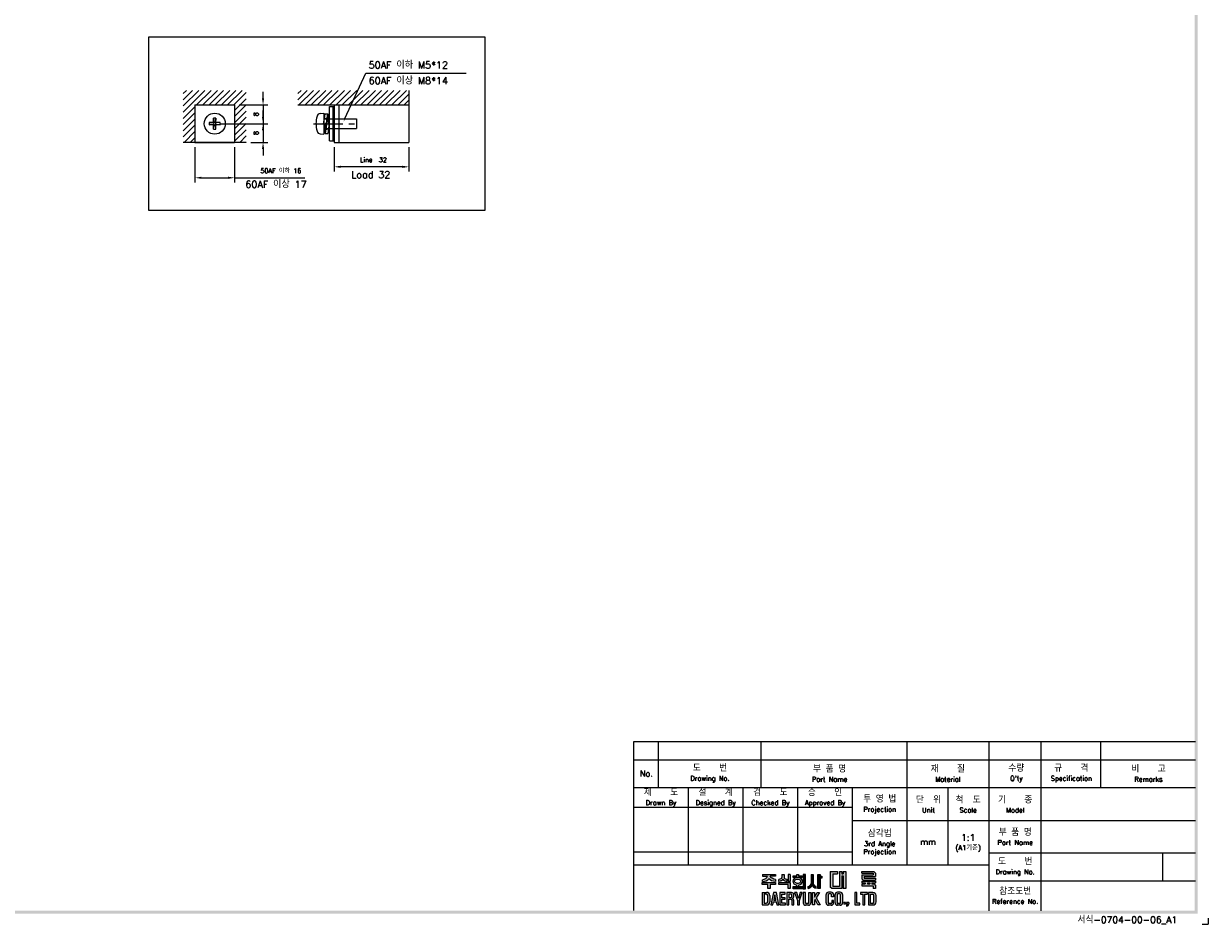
# Model space of a CAD drawing. Extents: x -7 to 1070, y -177 to 578.
# Tile 19 of 22: x 563 to 1070, y -177 to 209. Entities that reach past the tile are written whole.
import ezdxf
from ezdxf import colors
from ezdxf.entities.mleader import LeaderData, LeaderLine
from ezdxf.math import Vec2, Vec3

# ---------------------------------------------------------------- set-up
doc = ezdxf.new("R2010")
doc.units = 0
doc.header["$MEASUREMENT"] = 0
doc.linetypes.add('CENTER', pattern=[2, 1.25, -0.25, 0.25, -0.25])
doc.linetypes.add('HIDDEN', pattern=[0.375, 0.25, -0.125])
doc.layers.get('0').update_dxf_attribs({"linetype": 'CONTINUOUS'})
for name, color, linetype in [('bo', 7, 'CONTINUOUS'), ('cen', 1, 'CENTER'), ('di', 3, 'CONTINUOUS'), ('dimtaxt', 3, 'CONTINUOUS'), ('dwg', 7, 'CONTINUOUS'), ('HIDE', 2, 'HIDDEN')]:
    doc.layers.add(name, color=color, linetype=linetype)
doc.styles.add('KIM', font='ROMANS.shx', dxfattribs={"height": 5, "bigfont": 'GSG1.shx'})
doc.styles.get("Standard").update_dxf_attribs({"font": 'romans.shx', "height": 2, "bigfont": 'hgs.shx'})
doc.dimstyles.new('STANDARD$0', dxfattribs={"dimtxt": 5, "dimasz": 5, "dimexe": 1, "dimexo": 2, "dimgap": 2, "dimtad": 1, "dimdec": 4, "dimzin": 12, "dimdsep": 46, "dimtxsty": 'KIM', "dimcen": -1, "dimdle": 0.1, "dimadec": 0, "dimazin": 0, "dimtfac": 1, "dimtdec": 4, "dimtmove": 0, "dimatfit": 3, "dimfxl": 0, "dimtolj": 1, "dimtzin": 0, "dimarcsym": 0})

# ---------------------------------------------------------------- blocks, each defined once
blk = doc.blocks.new('도면서식 A1')
at = {"layer": 'di', "insert": (780.92, -2.61), "char_height": 2.2, "width": 38.8706, "attachment_point": 4}
blk.add_mtext('서식-0704-00-06_A1', dxfattribs=at)
blk = doc.blocks.new('대륙')
at = {"layer": 'dimtaxt'}
h = blk.add_hatch(color=256, dxfattribs=at)
edge = h.paths.add_edge_path()
edge.add_line((51.99, 12.18), (47.65, 12.18))
edge.add_line((47.65, 12.18), (47.65, 11.59))
edge.add_line((47.65, 11.59), (49.36, 11.59))
edge.add_ellipse((47.48, 11.55), major_axis=(1.89, 0.39), ratio=0.576936, start_angle=268.0794, end_angle=342.4305, ccw=False)
edge.add_line((47.64, 10.44), (47.64, 9.87))
edge.add_ellipse((47.59, 11.36), major_axis=(2.46, 0), ratio=0.608939, start_angle=-88.7913, end_angle=-24.3158)
edge.add_ellipse((52.06, 11.36), major_axis=(-2.46, 0), ratio=0.608939, start_angle=384.3158, end_angle=448.3061)
edge.add_line((51.99, 9.87), (51.99, 10.51))
edge.add_ellipse((52.11, 11.62), major_axis=(-1.91, 0.31), ratio=0.577613, start_angle=17.5125, end_angle=91.8636, ccw=False)
edge.add_line((50.24, 11.59), (51.99, 11.59))
edge.add_line((51.99, 11.59), (51.99, 12.18))
h.paths.add_polyline_path([(52, 9.48), (47.64, 9.48), (47.64, 8.87), (49.46, 8.87), (49.46, 7.49), (50.19, 7.49), (50.19, 8.88), (52, 8.88)])
edge = h.paths.add_edge_path()
edge.add_arc((55.25, 11.18), 0.45, 180, 220.7047, ccw=False)
edge.add_line((54.8, 11.18), (54.8, 12.18))
edge.add_line((54.8, 12.18), (54.06, 12.18))
edge.add_line((54.06, 12.18), (54.06, 11.18))
edge.add_arc((53.61, 11.18), 0.45, 319.2953, 360, ccw=False)
edge.add_spline(control_points=[(53.95, 10.89), (53.94, 10.88), (53.93, 10.87), (53.83, 10.76), (53.7, 10.68), (53.03, 10.51)], knot_values=[3.761053, 3.761053, 3.761053, 3.761053, 3.807132, 3.807132, 4.298097, 4.298097, 4.298097, 4.298097], degree=3, periodic=0)
edge.add_line((53.03, 10.51), (53.03, 9.85))
edge.add_spline(control_points=[(53.03, 9.85), (53.05, 9.85), (53.06, 9.85), (53.74, 9.96), (53.94, 10.08), (54.15, 10.22), (54.2, 10.3), (54.43, 10.6)], knot_values=[3.495949, 3.495949, 3.495949, 3.495949, 3.524444, 3.524444, 4.06832, 4.06832, 4.379503, 4.379503, 4.379503, 4.379503], degree=3, periodic=0)
edge.add_spline(control_points=[(54.43, 10.6), (54.65, 10.3), (54.71, 10.22), (54.92, 10.08), (55.12, 9.96), (55.75, 9.88), (55.78, 9.87), (55.8, 9.86)], knot_values=[3.495949, 3.495949, 3.495949, 3.495949, 3.807132, 3.807132, 4.351008, 4.351008, 4.402945, 4.402945, 4.402945, 4.402945], degree=3, periodic=0)
edge.add_line((55.8, 9.86), (55.8, 10.59))
edge.add_spline(control_points=[(55.8, 10.59), (55.78, 10.59), (55.76, 10.6), (55.19, 10.66), (55.03, 10.75), (54.92, 10.87), (54.91, 10.88), (54.91, 10.89)], knot_values=[3.761053, 3.761053, 3.761053, 3.761053, 3.81299, 3.81299, 4.356866, 4.356866, 4.402945, 4.402945, 4.402945, 4.402945], degree=3, periodic=0)
h.paths.add_polyline_path([(56.82, 9.48), (53.03, 9.48), (53.03, 8.87), (56.1, 8.87), (56.1, 7.49), (56.82, 7.49)])
h.paths.add_polyline_path([(56.82, 12.19), (56.1, 12.19), (56.1, 9.87), (56.82, 9.87)])
h.paths.add_polyline_path([(60.76, 11.76), (59.58, 11.76), (59.58, 12.19), (59.05, 12.19), (59.05, 11.76), (57.74, 11.76), (57.74, 11.21), (60.76, 11.21)])
edge = h.paths.add_edge_path()
edge.add_ellipse((59.26, 9.92), major_axis=(-1.56, 0), ratio=0.830145, start_angle=101.7462, end_angle=265.4383)
edge.add_line((59.38, 11.21), (59.13, 11.21))
edge.add_ellipse((59.26, 9.92), major_axis=(1.56, 0), ratio=0.830145, start_angle=94.5617, end_angle=259.6787)
edge.add_line((58.98, 8.65), (58.98, 8.2))
edge.add_line((58.98, 8.2), (59.58, 8.2))
edge.add_line((59.58, 8.2), (59.58, 8.65))
edge = h.paths.add_edge_path(flags=16)
edge.add_spline(control_points=[(60.26, 9.92), (60.26, 10.03), (60.22, 10.15), (60.06, 10.37), (59.93, 10.48), (59.59, 10.63), (59.39, 10.66), (58.99, 10.64), (58.8, 10.59), (58.5, 10.41), (58.39, 10.3), (58.27, 10.07), (58.25, 9.96), (58.28, 9.73), (58.34, 9.62), (58.54, 9.4), (58.69, 9.3), (59.06, 9.19), (59.26, 9.17), (59.65, 9.23), (59.83, 9.31), (60.09, 9.5), (60.18, 9.62), (60.25, 9.8), (60.26, 9.86), (60.26, 9.92)], knot_values=[0, 0, 0, 0, 0.543876, 0.543876, 1.087752, 1.087752, 1.631628, 1.631628, 2.175504, 2.175504, 2.71938, 2.71938, 3.263256, 3.263256, 3.807132, 3.807132, 4.351008, 4.351008, 4.894884, 4.894884, 5.43876, 5.43876, 5.982636, 5.982636, 6.283185, 6.283185, 6.283185, 6.283185], degree=3, periodic=0)
for points in [[(61.83, 12.19), (61.11, 12.19), (61.11, 8.2), (57.74, 8.2), (57.74, 7.47), (61.11, 7.47), (61.83, 7.47)], [(70.89, 12.38), (72.38, 12.38), (72.38, 13.12), (70.01, 13.12), (70.01, 8), (70.53, 7.49), (73.84, 7.49), (73.84, 11.66), (74.29, 11.66), (74.29, 7.49), (75.14, 7.49), (75.14, 13.12), (74.29, 13.12), (74.29, 12.42), (73.84, 12.42), (73.84, 13.12), (73.01, 13.12), (73.01, 8.23), (70.89, 8.23)]]:
    blk.add_hatch(color=256, dxfattribs=at).paths.add_polyline_path(points)
h = blk.add_hatch(color=256, dxfattribs=at)
edge = h.paths.add_edge_path()
edge.add_line((64.41, 12.18), (63.7, 12.18))
edge.add_line((63.7, 12.18), (63.7, 9.23))
edge.add_ellipse((62.86, 9.12), major_axis=(0.66, 0.841), ratio=0.672815, start_angle=218.7862, end_angle=304.0863, ccw=False)
edge.add_line((62.7, 8.19), (62.7, 7.51))
edge.add_ellipse((63.11, 8.54), major_axis=(0.964, 0.919), ratio=0.540942, start_angle=220.7961, end_angle=301.7505)
edge.add_ellipse((64.93, 8.53), major_axis=(-0.866, 0.919), ratio=0.569913, start_angle=58.7442, end_angle=145.288)
edge.add_line((65.35, 7.49), (65.35, 8.17))
edge.add_ellipse((65.18, 9.26), major_axis=(-0.67, 1.07), ratio=0.576723, start_angle=74.3826, end_angle=142.9847, ccw=False)
edge.add_line((64.41, 9.18), (64.41, 12.18))
h.paths.add_polyline_path([(66.65, 10.99), (67.26, 10.99), (67.26, 11.63), (66.64, 11.63), (66.64, 12.18), (65.92, 12.18), (65.92, 7.49), (66.65, 7.49)])
h = blk.add_hatch(color=256, dxfattribs=at)
h.paths.add_polyline_path([(84.17, 12.56), (84.17, 11.99), (80.38, 11.99), (80.38, 10.74), (80.81, 10.32), (84.92, 10.32), (84.92, 10.92), (81.19, 10.92), (81.19, 11.44), (84.92, 11.44), (84.92, 12.6), (84.39, 13.12), (80.36, 13.12), (80.36, 12.56)])
h.paths.add_polyline_path([(83.7, 9.41), (84.92, 9.41), (84.92, 9.97), (80.36, 9.97), (80.36, 9.41), (81.48, 9.41), (81.48, 9.04), (80.35, 9.04), (80.35, 8.42), (84.18, 8.42), (84.18, 7.49), (84.92, 7.49), (84.92, 8.64), (84.52, 9.04), (83.7, 9.04)])
h.paths.add_polyline_path([(83, 9.41), (82.23, 9.41), (82.23, 9.04), (83, 9.04)], flags=17)
h = blk.add_hatch(color=256, dxfattribs=at)
h.paths.add_polyline_path([(47.58, 6.25), (47.58, 2.12), (49.06, 2.12, 0.414214), (50.06, 3.12), (50.06, 5.25, 0.414214), (49.06, 6.25)])
h.paths.add_polyline_path([(48.9, 5.73, -0.414214), (49.4, 5.23), (49.4, 3.16, -0.414214), (48.9, 2.66), (48.23, 2.66), (48.23, 5.73)], flags=16)
h.paths.add_polyline_path([(50.42, 2.11), (51.1, 2.11), (51.31, 3.17), (52.21, 3.17), (52.42, 2.11), (53.1, 2.11), (52.25, 6.23), (51.27, 6.23)])
h.paths.add_polyline_path([(51.77, 5.49), (52.09, 3.74), (51.43, 3.74)], flags=16)
h.paths.add_polyline_path([(53.4, 2.11), (55.25, 2.11), (55.25, 2.66), (54.07, 2.66), (54.07, 3.99), (55.15, 3.99), (55.15, 4.52), (54.06, 4.52), (54.06, 5.7), (55.21, 5.7), (55.21, 6.25), (53.4, 6.25)])
h.paths.add_polyline_path([(55.67, 2.12), (56.33, 2.12), (56.33, 4.05), (56.93, 4.05, -0.414214), (57.33, 3.65), (57.33, 2.12), (58.02, 2.12), (58.02, 3.65, 0.276846), (57.45, 4.24, 0.25864), (58.02, 4.77), (58.02, 5.43, 0.414214), (57.22, 6.23), (55.67, 6.23)])
h.paths.add_polyline_path([(56.33, 5.71), (57.04, 5.71, -0.414214), (57.34, 5.41), (57.34, 4.86, -0.414214), (57.04, 4.56), (56.33, 4.56)], flags=16)
h.paths.add_polyline_path([(59.2, 3.57), (59.2, 2.11), (59.85, 2.11), (59.85, 3.58), (60.8, 6.24), (60.13, 6.24), (59.53, 4.27), (58.97, 6.24), (58.28, 6.24)])
h.paths.add_polyline_path([(61.13, 2.78, 0.414214), (61.88, 2.03), (62.85, 2.03, 0.414214), (63.6, 2.78), (63.6, 6.24), (62.93, 6.24), (62.93, 2.84, -0.414214), (62.68, 2.59), (62.07, 2.59, -0.414214), (61.82, 2.84), (61.82, 6.24), (61.13, 6.24)])
h.paths.add_polyline_path([(64.11, 2.12), (64.77, 2.12), (64.77, 3.42), (64.98, 3.87), (65.9, 2.12), (66.68, 2.12), (65.38, 4.46), (66.48, 6.23), (65.69, 6.23), (64.76, 4.66), (64.76, 6.23), (64.11, 6.23)])
h.paths.add_polyline_path([(68.62, 2.84, 0.414214), (69.42, 2.04), (70.32, 2.04, 0.414214), (71.12, 2.84), (71.12, 3.62), (70.47, 3.62), (70.47, 2.85, -0.414214), (70.17, 2.55), (69.58, 2.55, -0.414214), (69.28, 2.85), (69.28, 5.49, -0.414214), (69.58, 5.79), (70.16, 5.79, -0.414214), (70.46, 5.49), (70.46, 4.76), (71.12, 4.76), (71.12, 5.52, 0.414214), (70.32, 6.32), (69.42, 6.32, 0.414214), (68.62, 5.52)])
h.paths.add_polyline_path([(71.57, 2.84, 0.414214), (72.37, 2.04), (73.25, 2.04, 0.414214), (74.05, 2.84), (74.05, 5.52, 0.414214), (73.25, 6.32), (72.37, 6.32, 0.414214), (71.57, 5.52)])
h.paths.add_polyline_path([(72.23, 5.5, -0.414214), (72.53, 5.8), (73.09, 5.8, -0.414214), (73.39, 5.5), (73.39, 2.85, -0.414214), (73.09, 2.55), (72.53, 2.55, -0.414214), (72.23, 2.85)], flags=16)
h.paths.add_polyline_path([(74.42, 2.34), (75.05, 2.34), (75.05, 2.98), (74.42, 2.98)])
h.paths.add_polyline_path([(75.76, 2.34, -0.316213), (75.39, 2.07), (75.39, 1.77, 0.409412), (76.08, 2.47), (76.08, 2.98), (75.39, 2.98), (75.39, 2.34)])
h.paths.add_polyline_path([(78.08, 2.12), (79.79, 2.12), (79.79, 2.67), (78.75, 2.67), (78.75, 6.24), (78.08, 6.24)])
h.paths.add_polyline_path([(80.68, 2.12), (81.35, 2.12), (81.35, 5.7), (82.27, 5.7), (82.27, 6.24), (79.92, 6.24), (79.92, 5.7), (80.68, 5.7)])
h.paths.add_polyline_path([(82.59, 2.13), (84.07, 2.13, 0.414214), (85.07, 3.13), (85.07, 5.24, 0.414214), (84.07, 6.24), (82.59, 6.24)])
h.paths.add_polyline_path([(83.24, 5.73), (83.9, 5.73, -0.414214), (84.4, 5.23), (84.4, 3.15, -0.414214), (83.9, 2.65), (83.24, 2.65)], flags=16)
for p, q in [((47.65, 12.18), (51.99, 12.18)), ((47.65, 12.18), (47.65, 11.59)), ((51.99, 12.18), (51.99, 11.59)), ((54.06, 12.18), (54.8, 12.18)), ((54.06, 12.18), (54.06, 11.18)), ((54.8, 12.18), (54.8, 11.18)), ((56.82, 12.19), (56.1, 12.19)), ((56.1, 12.19), (56.1, 9.87)), ((56.82, 12.19), (56.82, 9.87)), ((57.74, 11.76), (59.05, 11.76)), ((57.74, 11.21), (57.74, 11.76)), ((59.05, 11.76), (59.05, 12.19)), ((59.05, 12.19), (59.58, 12.19)), ((59.58, 12.19), (59.58, 11.76)), ((59.58, 11.76), (60.76, 11.76)), ((60.76, 11.76), (60.76, 11.21)), ((61.11, 12.19), (61.11, 8.2)), ((61.83, 12.19), (61.11, 12.19)), ((61.83, 7.47), (61.83, 12.19)), ((63.7, 12.18), (64.41, 12.18)), ((63.7, 12.18), (63.7, 9.23)), ((64.41, 12.18), (64.41, 9.18)), ((65.92, 7.49), (65.92, 12.18)), ((65.92, 12.18), (66.64, 12.18)), ((66.64, 12.18), (66.64, 11.63)), ((70.01, 13.12), (70.01, 8)), ((70.01, 13.12), (72.38, 13.12)), ((70.89, 12.38), (70.89, 8.23)), ((70.89, 12.38), (72.38, 12.38)), ((72.38, 13.12), (72.38, 12.38)), ((73.01, 13.12), (73.01, 8.23)), ((73.01, 13.12), (73.84, 13.12)), ((73.84, 13.12), (73.84, 12.42)), ((73.84, 12.42), (74.29, 12.42)), ((74.29, 13.12), (75.14, 13.12)), ((74.29, 13.12), (74.29, 12.42)), ((75.14, 13.12), (75.14, 7.49)), ((80.36, 13.12), (84.39, 13.12)), ((80.36, 12.56), (80.36, 13.12)), ((80.36, 12.56), (84.17, 12.56)), ((80.38, 11.99), (84.17, 11.99)), ((80.38, 11.99), (80.38, 10.74)), ((84.17, 12.56), (84.17, 11.99)), ((84.92, 12.6), (84.39, 13.12)), ((84.92, 12.6), (84.92, 11.44)), ((47.64, 10.44), (47.64, 9.87)), ((47.64, 9.48), (52, 9.48)), ((47.64, 8.87), (47.64, 9.48)), ((49.46, 8.87), (47.64, 8.87)), ((47.65, 11.59), (49.36, 11.59)), ((49.46, 7.49), (49.46, 8.87)), ((50.19, 8.88), (50.19, 7.49)), ((52, 8.88), (50.19, 8.88)), ((51.99, 11.59), (50.24, 11.59)), ((51.99, 10.51), (51.99, 9.87)), ((52, 9.48), (52, 8.88)), ((53.03, 9.85), (53.03, 10.51)), ((53.03, 9.48), (56.82, 9.48)), ((53.03, 8.87), (53.03, 9.48)), ((56.1, 8.87), (53.03, 8.87)), ((55.8, 9.86), (55.8, 10.59)), ((56.82, 9.87), (56.1, 9.87)), ((56.1, 7.49), (56.1, 8.87)), ((56.82, 9.48), (56.82, 7.49)), ((60.76, 11.21), (57.74, 11.21)), ((57.74, 8.2), (61.11, 8.2)), ((57.74, 7.47), (57.74, 8.2)), ((58.98, 8.2), (58.98, 8.65)), ((59.58, 8.65), (59.58, 8.2)), ((62.7, 7.51), (62.7, 8.19)), ((65.35, 7.49), (65.35, 8.17)), ((66.64, 11.63), (67.26, 11.63)), ((66.65, 10.99), (66.65, 7.49)), ((67.26, 10.99), (66.65, 10.99)), ((67.26, 11.63), (67.26, 10.99)), ((70.53, 7.49), (70.01, 8)), ((73.01, 8.23), (70.89, 8.23)), ((73.84, 11.66), (73.84, 7.49)), ((73.84, 11.66), (74.29, 11.66)), ((74.29, 11.66), (74.29, 7.49)), ((80.35, 9.04), (81.48, 9.04)), ((80.35, 9.04), (80.35, 8.42)), ((80.35, 8.42), (84.18, 8.42)), ((80.36, 9.97), (84.92, 9.97)), ((80.36, 9.97), (80.36, 9.41)), ((80.36, 9.41), (81.48, 9.41)), ((80.81, 10.32), (80.38, 10.74)), ((80.81, 10.32), (84.92, 10.32)), ((81.19, 11.44), (84.92, 11.44)), ((81.19, 11.44), (81.19, 10.92)), ((81.19, 10.92), (84.92, 10.92)), ((81.48, 9.41), (81.48, 9.04)), ((82.23, 9.41), (83, 9.41)), ((82.23, 9.41), (82.23, 9.04)), ((82.23, 9.04), (83, 9.04)), ((83, 9.41), (83, 9.04)), ((83.7, 9.41), (84.92, 9.41)), ((83.7, 9.41), (83.7, 9.04)), ((83.7, 9.04), (84.52, 9.04)), ((84.18, 8.42), (84.18, 7.49)), ((84.92, 8.64), (84.52, 9.04)), ((84.92, 10.92), (84.92, 10.32)), ((84.92, 9.97), (84.92, 9.41)), ((84.92, 8.64), (84.92, 7.49)), ((47.58, 6.25), (47.58, 2.12)), ((47.58, 6.25), (49.06, 6.25)), ((48.23, 5.73), (48.23, 2.66)), ((48.9, 5.73), (48.23, 5.73)), ((49.4, 3.16), (49.4, 5.23)), ((50.19, 7.49), (49.46, 7.49)), ((50.06, 5.25), (50.06, 3.12)), ((51.27, 6.23), (50.42, 2.11)), ((52.25, 6.23), (51.27, 6.23)), ((51.77, 5.49), (51.43, 3.74)), ((52.09, 3.74), (51.77, 5.49)), ((53.1, 2.11), (52.25, 6.23)), ((55.21, 6.25), (53.4, 6.25)), ((53.4, 6.25), (53.4, 2.11)), ((54.06, 5.7), (55.21, 5.7)), ((54.06, 4.52), (54.06, 5.7)), ((55.15, 4.52), (54.06, 4.52)), ((54.07, 3.99), (55.15, 3.99)), ((54.07, 2.66), (54.07, 3.99)), ((55.15, 3.99), (55.15, 4.52)), ((55.21, 5.7), (55.21, 6.25)), ((55.67, 6.23), (55.67, 2.12)), ((57.22, 6.23), (55.67, 6.23)), ((56.82, 7.49), (56.1, 7.49)), ((56.33, 5.71), (56.33, 4.56)), ((57.04, 5.71), (56.33, 5.71)), ((56.33, 4.56), (57.04, 4.56)), ((56.33, 2.12), (56.33, 4.05)), ((56.33, 4.05), (56.93, 4.05)), ((57.34, 4.86), (57.34, 5.41)), ((61.11, 7.47), (57.74, 7.47)), ((58.02, 4.77), (58.02, 5.43)), ((58.97, 6.24), (58.28, 6.24)), ((58.28, 6.24), (59.2, 3.57)), ((59.53, 4.27), (58.97, 6.24)), ((60.13, 6.24), (59.53, 4.27)), ((59.85, 3.58), (60.8, 6.24)), ((60.8, 6.24), (60.13, 6.24)), ((61.11, 7.47), (61.83, 7.47)), ((61.13, 6.24), (61.13, 2.78)), ((61.82, 6.24), (61.13, 6.24)), ((61.82, 2.84), (61.82, 6.24)), ((62.93, 2.84), (62.93, 6.24)), ((62.93, 6.24), (63.6, 6.24)), ((63.6, 6.24), (63.6, 2.78)), ((64.11, 2.12), (64.11, 6.23)), ((64.11, 6.23), (64.76, 6.23)), ((64.76, 4.66), (65.69, 6.23)), ((64.76, 6.23), (64.76, 4.66)), ((66.48, 6.23), (65.38, 4.46)), ((65.38, 4.46), (66.68, 2.12)), ((65.69, 6.23), (66.48, 6.23)), ((66.65, 7.49), (65.92, 7.49)), ((68.62, 2.84), (68.62, 5.52)), ((69.28, 5.49), (69.28, 2.85)), ((70.32, 6.32), (69.42, 6.32)), ((70.16, 5.79), (69.58, 5.79)), ((70.46, 4.76), (70.46, 5.49)), ((71.12, 4.76), (70.46, 4.76)), ((73.84, 7.49), (70.53, 7.49)), ((71.12, 5.52), (71.12, 4.76)), ((71.57, 2.84), (71.57, 5.52)), ((72.23, 5.5), (72.23, 2.85)), ((73.25, 6.32), (72.37, 6.32)), ((73.09, 5.8), (72.53, 5.8)), ((73.39, 2.85), (73.39, 5.5)), ((74.05, 5.52), (74.05, 2.84)), ((75.14, 7.49), (74.29, 7.49)), ((78.08, 6.24), (78.08, 2.12)), ((78.75, 6.24), (78.08, 6.24)), ((78.75, 2.67), (78.75, 6.24)), ((82.27, 6.24), (79.92, 6.24)), ((79.92, 6.24), (79.92, 5.7)), ((79.92, 5.7), (80.68, 5.7)), ((80.68, 5.7), (80.68, 2.12)), ((81.35, 2.12), (81.35, 5.7)), ((81.35, 5.7), (82.27, 5.7)), ((82.27, 5.7), (82.27, 6.24)), ((82.59, 6.24), (82.59, 2.13)), ((84.07, 6.24), (82.59, 6.24)), ((83.24, 2.65), (83.24, 5.73)), ((83.24, 5.73), (83.9, 5.73)), ((84.92, 7.49), (84.18, 7.49)), ((84.4, 3.15), (84.4, 5.23)), ((85.07, 3.13), (85.07, 5.24)), ((47.58, 2.12), (49.06, 2.12)), ((48.23, 2.66), (48.9, 2.66)), ((50.42, 2.11), (51.1, 2.11)), ((51.1, 2.11), (51.31, 3.17)), ((51.31, 3.17), (52.21, 3.17)), ((51.43, 3.74), (52.09, 3.74)), ((52.21, 3.17), (52.42, 2.11)), ((52.42, 2.11), (53.1, 2.11)), ((53.4, 2.11), (55.25, 2.11)), ((55.25, 2.66), (54.07, 2.66)), ((55.25, 2.11), (55.25, 2.66)), ((55.67, 2.12), (56.33, 2.12)), ((57.33, 3.65), (57.33, 2.12)), ((57.33, 2.12), (58.02, 2.12)), ((58.02, 2.12), (58.02, 3.65)), ((59.2, 3.57), (59.2, 2.11)), ((59.2, 2.11), (59.85, 2.11)), ((59.85, 2.11), (59.85, 3.58)), ((62.85, 2.03), (61.88, 2.03)), ((62.68, 2.59), (62.07, 2.59)), ((64.77, 2.12), (64.11, 2.12)), ((64.98, 3.87), (64.77, 3.42)), ((64.77, 3.42), (64.77, 2.12)), ((65.9, 2.12), (64.98, 3.87)), ((66.68, 2.12), (65.9, 2.12)), ((70.32, 2.04), (69.42, 2.04)), ((70.17, 2.55), (69.58, 2.55)), ((70.47, 3.62), (70.47, 2.85)), ((71.12, 3.62), (70.47, 3.62)), ((71.12, 2.84), (71.12, 3.62)), ((73.25, 2.04), (72.37, 2.04)), ((73.09, 2.55), (72.53, 2.55)), ((74.42, 2.98), (74.42, 2.34)), ((75.05, 2.98), (74.42, 2.98)), ((75.05, 2.34), (74.42, 2.34)), ((75.05, 2.98), (75.05, 2.34)), ((75.39, 2.98), (75.39, 2.34)), ((76.08, 2.98), (75.39, 2.98)), ((75.76, 2.34), (75.39, 2.34)), ((75.39, 2.07), (75.39, 1.77)), ((76.08, 2.98), (76.08, 2.47)), ((78.08, 2.12), (79.79, 2.12)), ((79.79, 2.67), (78.75, 2.67)), ((79.79, 2.12), (79.79, 2.67)), ((80.68, 2.12), (81.35, 2.12)), ((82.59, 2.13), (84.07, 2.13)), ((83.9, 2.65), (83.24, 2.65))]:
    blk.add_line(p, q, dxfattribs=at)
for centre, radius, start, end in [((53.61, 11.18), 0.45, 319.2953, 360), ((55.25, 11.18), 0.45, 180, 220.7047), ((48.9, 5.23), 0.5, 0, 90), ((49.06, 5.25), 1, 0, 90), ((57.22, 4.85), 0.8, 270, 270), ((56.93, 3.65), 0.4, 0, 90), ((57.04, 5.41), 0.3, 0, 90), ((57.04, 4.86), 0.3, 270, 0), ((57.22, 5.43), 0.8, 0, 90), ((57.26, 5.02), 0.8, 283.6828, 341.6876), ((57.24, 3.47), 0.8, 12.921, 74.819), ((69.42, 5.52), 0.8, 90, 180), ((69.58, 5.49), 0.3, 90, 180), ((70.16, 5.49), 0.3, 0, 90), ((70.32, 5.52), 0.8, 0, 90), ((72.37, 5.52), 0.8, 90, 180), ((72.53, 5.5), 0.3, 90, 180), ((73.09, 5.5), 0.3, 0, 90), ((73.25, 5.52), 0.8, 0, 90), ((83.9, 5.23), 0.5, 0, 90), ((84.07, 5.24), 1, 0, 90), ((48.9, 3.16), 0.5, 270, 0), ((49.06, 3.12), 1, 270, 0), ((61.88, 2.78), 0.75, 180, 270), ((62.07, 2.84), 0.25, 180, 270), ((62.68, 2.84), 0.25, 270, 0), ((62.85, 2.78), 0.75, 270, 0), ((69.42, 2.84), 0.8, 180, 270), ((69.58, 2.85), 0.3, 180, 270), ((70.17, 2.85), 0.3, 270, 0), ((70.32, 2.84), 0.8, 270, 0), ((72.37, 2.84), 0.8, 180, 270), ((72.53, 2.85), 0.3, 180, 270), ((73.09, 2.85), 0.3, 270, 0), ((73.25, 2.84), 0.8, 270, 0), ((75.38, 2.47), 0.7, 270.9408, 0), ((75.38, 2.47), 0.4, 271.6466, 341.8371), ((83.9, 3.15), 0.5, 270, 0), ((84.07, 3.13), 1, 270, 0)]:
    blk.add_arc(centre, radius, start, end, dxfattribs=at)
for centre, major_axis, ratio, start_param, end_param in [((47.48, 11.55), (1.89, 0.39), 0.576936, 4.678869, 5.97654), ((47.59, 11.36), (-2.46, 0), 0.608939, 1.591893, 2.717202), ((59.26, 9.92), (1.56, 0), 0.830145, 1.650413, 4.532248), ((59.26, 9.92), (-1.56, 0), 0.830145, 1.775806, 4.632772), ((62.86, 9.12), (0.66, 0.841), 0.672815, 3.81854, 5.307307), ((63.11, 8.54), (0.964, 0.919), 0.540942, 3.853619, 5.26654)]:
    blk.add_ellipse(centre, major_axis=major_axis, ratio=ratio, start_param=start_param, end_param=end_param, dxfattribs=at)
at = {"layer": 'dimtaxt', "extrusion": (0, 0, -1)}
for centre, major_axis, ratio, start_param, end_param in [((52.06, 11.36), (-2.46, 0), 0.608939, -1.541231, -0.42439), ((52.11, 11.62), (-1.91, 0.31), 0.577613, 4.679864, 5.977535), ((64.93, 8.53), (-0.866, 0.919), 0.569913, 3.747431, 5.257905), ((65.18, 9.26), (-0.67, 1.07), 0.576723, 3.787632, 4.984965)]:
    blk.add_ellipse(centre, major_axis=major_axis, ratio=ratio, start_param=start_param, end_param=end_param, dxfattribs=at)
at = {"layer": 'dimtaxt'}
for points, knots in [([(53.95, 10.89), (53.94, 10.88), (53.93, 10.87), (53.83, 10.76), (53.7, 10.68), (53.03, 10.51)], [3.7610527, 3.7610527, 3.7610527, 3.7610527, 3.8071317, 3.8071317, 4.2980967, 4.2980967, 4.2980967, 4.2980967]), ([(54.43, 10.6), (54.2, 10.3), (54.15, 10.22), (53.94, 10.08), (53.74, 9.96), (53.06, 9.85), (53.05, 9.85), (53.03, 9.85)], [3.4959493, 3.4959493, 3.4959493, 3.4959493, 3.8071317, 3.8071317, 4.3510077, 4.3510077, 4.3795026, 4.3795026, 4.3795026, 4.3795026]), ([(54.43, 10.6), (54.65, 10.3), (54.71, 10.22), (54.92, 10.08), (55.12, 9.96), (55.75, 9.88), (55.78, 9.87), (55.8, 9.86)], [3.4959493, 3.4959493, 3.4959493, 3.4959493, 3.8071317, 3.8071317, 4.3510077, 4.3510077, 4.4029453, 4.4029453, 4.4029453, 4.4029453]), ([(54.91, 10.89), (54.91, 10.88), (54.92, 10.87), (55.03, 10.75), (55.19, 10.66), (55.76, 10.6), (55.78, 10.59), (55.8, 10.59)], [3.7610527, 3.7610527, 3.7610527, 3.7610527, 3.8071317, 3.8071317, 4.3510077, 4.3510077, 4.4029453, 4.4029453, 4.4029453, 4.4029453]), ([(60.26, 9.92), (60.26, 10.03), (60.22, 10.15), (60.06, 10.37), (59.93, 10.48), (59.59, 10.63), (59.39, 10.66), (58.99, 10.64), (58.8, 10.59), (58.5, 10.41), (58.39, 10.3), (58.27, 10.07), (58.25, 9.96), (58.28, 9.73), (58.34, 9.62), (58.54, 9.4), (58.69, 9.3), (59.06, 9.19), (59.26, 9.17), (59.65, 9.23), (59.83, 9.31), (60.09, 9.5), (60.18, 9.62), (60.25, 9.8), (60.26, 9.86), (60.26, 9.92)], [0, 0, 0, 0, 0.543876, 0.543876, 1.087752, 1.087752, 1.631628, 1.631628, 2.175504, 2.175504, 2.71938, 2.71938, 3.263256, 3.263256, 3.807132, 3.807132, 4.351008, 4.351008, 4.894884, 4.894884, 5.43876, 5.43876, 5.982636, 5.982636, 6.283185, 6.283185, 6.283185, 6.283185])]:
    blk.add_open_spline(points, degree=3, knots=knots, dxfattribs=at)
blk = doc.blocks.new('*D151')
at = {"layer": 'di'}
for p, q in [((635.88, 155.77), (635.88, 140.61)), ((652.88, 155.77), (652.88, 140.61)), ((638.68, 142.61), (650.08, 142.61)), ((652.88, 142.61), (682.88, 142.61))]:
    blk.add_line(p, q, dxfattribs=at)
for points in [[(638.68, 143.08), (638.68, 142.15), (635.88, 142.61)], [(650.08, 143.08), (650.08, 142.15), (652.88, 142.61)]]:
    blk.add_solid(points, dxfattribs=at)
at = {"layer": 'di', "insert": (672.64, 145.61), "char_height": 2, "attachment_point": 5}
blk.add_mtext('\\A1;50AF 이하 16', dxfattribs=at)
blk = doc.blocks.new('*D152')
at = {"layer": 'di'}
for p, q in [((665.04, 168.57), (665.04, 171.37)), ((646.38, 165.77), (667.04, 165.77)), ((665.04, 165.77), (665.04, 157.77)), ((659.86, 157.77), (667.04, 157.77)), ((665.04, 154.97), (665.04, 152.17))]:
    blk.add_line(p, q, dxfattribs=at)
for points in [[(664.57, 168.57), (665.51, 168.57), (665.04, 165.77)], [(664.57, 154.97), (665.51, 154.97), (665.04, 157.77)]]:
    blk.add_solid(points, dxfattribs=at)
at = {"layer": 'di', "insert": (662.04, 161.77), "char_height": 2, "attachment_point": 5, "rotation": 90}
blk.add_mtext('\\A1;8', dxfattribs=at)
blk = doc.blocks.new('*D153')
at = {"layer": 'di'}
for p, q in [((665.04, 176.57), (665.04, 179.37)), ((654.88, 173.77), (667.04, 173.77)), ((665.04, 173.77), (665.04, 165.77)), ((654.88, 165.77), (667.04, 165.77)), ((665.04, 162.97), (665.04, 160.17))]:
    blk.add_line(p, q, dxfattribs=at)
for points in [[(664.57, 176.57), (665.51, 176.57), (665.04, 173.77)], [(664.57, 162.97), (665.51, 162.97), (665.04, 165.77)]]:
    blk.add_solid(points, dxfattribs=at)
at = {"layer": 'di', "insert": (662.04, 169.77), "char_height": 2, "attachment_point": 5, "rotation": 90}
blk.add_mtext('\\A1;8', dxfattribs=at)
blk = doc.blocks.new('bxx')
at = {"layer": 'bo', "linetype": 'Continuous'}
for p, q in [((681.6, -342.4), (682.8, -333.7)), ((682.8, -333.7), (685.2, -333.7)), ((684, -341.5), (685.2, -333.7)), ((685.2, -333.7), (685.2, -342.1)), ((681.6, -342.4), (684, -341.5)), ((682.8, -341.9), (682.8, -350.3)), ((684, -342.6), (682.8, -350.3)), ((684, -342.6), (686.4, -341.7)), ((684.7, -337.3), (685.2, -337.3)), ((686.4, -341.7), (685.2, -350.3)), ((682.8, -346.7), (683.4, -346.7)), ((682.8, -350.3), (685.2, -350.3))]:
    blk.add_line(p, q, dxfattribs=at)
at = {"layer": 'HIDE'}
for p, q in [((682.3, -337.3), (684.7, -337.3)), ((683.4, -346.7), (685.7, -346.7))]:
    blk.add_line(p, q, dxfattribs=at)
blk = doc.blocks.new('*D154')
at = {"layer": 'di'}
for p, q in [((695.47, 155.77), (695.47, 145.3)), ((727.47, 155.77), (727.47, 145.3)), ((724.67, 147.3), (698.27, 147.3))]:
    blk.add_line(p, q, dxfattribs=at)
for points in [[(698.27, 147.77), (698.27, 146.83), (695.47, 147.3)], [(724.67, 147.77), (724.67, 146.83), (727.47, 147.3)]]:
    blk.add_solid(points, dxfattribs=at)
at = {"layer": 'di', "insert": (712.27, 150.3), "char_height": 2, "attachment_point": 5}
blk.add_mtext('\\A1;Line  32', dxfattribs=at)

msp = doc.modelspace()

# ---------------------------------------------------------------- hatches: boundary and pattern name
h = msp.add_hatch()
h.set_pattern_fill('ANSI31', color=256, scale=15, style=0)
h.set_pattern_definition([(45, (1324.1734, -734.9672), (-1.3258252, 1.3258252), [])])
h.paths.add_polyline_path([(657.864, 179.989), (630.904, 179.989), (630.904, 157.771), (635.884, 157.771), (635.884, 173.771), (652.884, 173.771), (652.884, 157.771), (657.864, 157.771)])
h = msp.add_hatch()
h.set_pattern_fill('ANSI31', color=256, scale=15, style=0)
h.set_pattern_definition([(45, (1328.146, -734.9672), (-1.3258252, 1.3258252), [])])
h.paths.add_polyline_path([(679.928, 179.989), (679.928, 173.771), (727.47, 173.771), (727.47, 179.989)])

# ---------------------------------------------------------------- linework, layer by layer
for p, q in [((727.47, 179.989), (727.47, 157.771)), ((635.884, 173.771), (635.884, 157.771)), ((635.884, 173.771), (652.884, 173.771)), ((652.884, 173.771), (652.884, 157.771)), ((679.928, 173.771), (727.47, 173.771)), ((693.422, 158.421), (693.422, 173.121)), ((693.422, 173.121), (695.022, 173.121)), ((695.022, 158.421), (695.022, 173.121)), ((695.022, 173.121), (695.322, 173.121)), ((695.322, 173.121), (695.322, 169.421)), ((695.47, 173.771), (695.47, 157.771)), ((697.47, 173.771), (697.47, 157.771)), ((643.884, 168.118), (644.095, 166.253)), ((643.884, 166.604), (643.884, 168.118)), ((644.884, 168.118), (644.673, 166.253)), ((644.884, 166.604), (644.884, 168.118)), ((644.884, 166.604), (644.884, 167.448)), ((689.529, 170.143), (690.99, 170.271)), ((690.99, 170.271), (690.99, 161.271)), ((691.29, 167.871), (704.99, 167.871)), ((704.99, 167.871), (704.99, 163.671)), ((643.551, 166.271), (642.037, 166.271)), ((642.037, 165.271), (643.902, 165.481)), ((643.551, 165.271), (642.037, 165.271)), ((643.551, 165.271), (642.037, 165.271)), ((642.048, 166.271), (643.902, 166.06)), ((643.884, 163.423), (644.095, 165.288)), ((643.884, 163.423), (643.884, 164.937)), ((644.884, 163.423), (644.673, 165.288)), ((646.372, 166.271), (644.866, 166.06)), ((646.372, 165.271), (644.866, 165.481)), ((644.884, 163.423), (644.884, 164.937)), ((646.731, 166.271), (645.217, 166.271)), ((646.731, 166.271), (645.217, 166.271)), ((646.731, 165.271), (645.217, 165.271)), ((691.29, 163.671), (704.99, 163.671)), ((695.022, 162.421), (695.022, 162.421)), ((657.864, 157.771), (630.904, 157.771)), ((635.884, 157.771), (652.884, 157.771)), ((689.529, 161.399), (690.99, 161.271)), ((693.422, 158.421), (695.022, 158.421)), ((695.022, 158.421), (695.322, 158.421)), ((695.322, 158.421), (695.322, 162.121)), ((695.47, 157.771), (727.47, 157.771))]:
    msp.add_line(p, q)
msp.add_circle((644.384, 165.771), 4.5)
for centre, radius, start, end in [((644.384, 165.771), 2.4, 77.9753, 102.0247), ((699.69, 165.771), 12, 164.50603, 195.49397), ((689.668, 168.549), 1.6, 95, 164.50603), ((691.29, 168.171), 0.3, 180, 270), ((695.022, 169.421), 0.3, 270, 0), ((644.384, 165.771), 2.4, 167.9753, 192.0247), ((643.551, 166.604), 0.333, 270, 0), ((643.551, 164.937), 0.333, 0, 90), ((644.384, 165.771), 0.5, 143.94661, 216.05339), ((644.384, 165.771), 2.4, 257.9753, 282.0247), ((643.931, 166.224), 0.167, 260, 10), ((643.931, 165.317), 0.167, 350, 100), ((644.384, 165.771), 0.5, 53.94661, 126.05339), ((644.384, 165.771), 0.5, 233.94661, 306.05339), ((644.838, 166.224), 0.167, 170, 280), ((644.838, 165.317), 0.167, 80, 190), ((644.384, 165.771), 0.5, 323.94661, 36.05339), ((645.217, 166.604), 0.333, 180, 270), ((645.217, 164.937), 0.333, 90, 180), ((644.384, 165.771), 2.4, 347.9753, 12.0247), ((689.668, 162.992), 1.6, 195.49397, 265), ((691.29, 163.371), 0.3, 90, 180), ((695.022, 162.121), 0.3, 0, 90)]:
    msp.add_arc(centre, radius, start, end)
at = {"layer": 'cen', "ltscale": 10}
msp.add_line((686.677, 165.771), (706.187, 165.771), dxfattribs=at)
at = {"layer": 'di'}
for p in [(1066.95, -176.95), (1069.55, -174.35)]:
    msp.add_line(p, (1069.55, -176.95), dxfattribs=at)
msp.add_lwpolyline([(616.122, 202.941), (759.948, 202.941), (759.948, 128.547), (616.122, 128.547)], close=True, dxfattribs=at)
at = {"layer": 'dimtaxt'}
for p, q in [((1064.136, -98.815), (823.636, -98.815)), ((823.636, -98.815), (823.636, -171.1)), ((834.326, -118.341), (834.326, -98.841)), ((878.236, -118.315), (878.236, -98.815)), ((940.636, -118.315), (940.636, -98.815)), ((975.736, -118.315), (975.736, -98.815)), ((998.085, -118.315), (998.085, -98.815)), ((1023.488, -118.315), (1023.488, -98.815)), ((1064.136, -106.615), (823.636, -106.615)), ((847.036, -151.624), (847.036, -118.531)), ((870.436, -151.624), (870.436, -118.531)), ((893.836, -151.624), (893.836, -118.531)), ((917.236, -151.624), (917.236, -118.531)), ((940.636, -151.624), (940.636, -118.531)), ((958.186, -151.624), (958.186, -118.531)), ((975.736, -171.148), (975.736, -118.531)), ((998.085, -171.148), (998.085, -118.531)), ((917.236, -127.014), (823.69, -127.014)), ((1064.136, -132.653), (917.236, -132.653)), ((917.236, -146.132), (823.719, -146.132)), ((1064.136, -146.443), (975.736, -146.443)), ((1050.085, -158.454), (1050.085, -146.443)), ((975.736, -151.624), (823.636, -151.624)), ((1064.136, -158.454), (975.736, -158.454))]:
    msp.add_line(p, q, dxfattribs=at)
at = {"layer": 'dwg'}
msp.add_line((1064.136, -118.531), (823.636, -118.531), dxfattribs=at)
for points in [[(1065, 573.8), (1063.7, 572.5), (1065, -172.4), (1063.7, -171.1)], [(823.85, -118.336), (823.85, -118.726), (1063.811, -118.336), (1063.811, -118.726)], [(1065, -172.4), (1063.7, -171.1), (4.2, -172.4), (5.5, -171.1)]]:
    msp.add_trace(points, dxfattribs=at)

# ---------------------------------------------------------------- block references
at = {"xscale": 0.5, "yscale": 0.5, "zscale": 0.5}
msp.add_blockref('bxx', (350.175, 336.785), dxfattribs=at)
at = {"layer": 'di', "xscale": 1.3, "yscale": 1.3, "zscale": 1.3}
msp.add_blockref('대륙', (816.767, -171.423), dxfattribs=at)
at = {"layer": 'dwg', "xscale": 1.3, "yscale": 1.3, "zscale": 1.3}
msp.add_blockref('도면서식 A1', (-1.65, -171.75), dxfattribs=at)

# ---------------------------------------------------------------- texts
at = {"layer": 'di', "char_height": 3, "attachment_point": 1}
for s, insert in [('50AF 이하 M5*12', (710.251, 192.405)), ('60AF 이상 M8*14', (710.251, 185.648)), ('\\A1;Load 32', (702.802, 145.409)), ('\\A1;60AF 이상 17', (657.485, 141.341))]:
    msp.add_mtext(s, dxfattribs=dict(at, insert=insert))
at = {"layer": 'di', "attachment_point": 5}
for s, insert, char_height, width in [('No.', (829.088, -112.422), 2.6, 10.47554), ('{\\H1.1x;도    번\\P\\H0.72727x;Drawing No.}', (856.281, -112.422), 2.6, 43.9108), ('{\\H1.1x;부 품 명\\P\\H0.72727x;Part Name}', (907.486, -112.465), 2.6, 58.5), ('{\\H1.1x;재    질\\P\\H0.72727x;Material}', (958.084, -112.465), 2.6, 35.80329), ("{\\H1.1x;수량\\P\\H0.72727x;Q'ty}", (987.398, -112.465), 2.6, 12.29671), ('{\\H1.1x;규    격\\P\\H0.72727x;Specification}', (1010.935, -112.465), 2.6, 35.1), ('{\\H1.1x;비    고\\P\\H0.72727x;Remarks}', (1043.956, -112.465), 2.6, 50.7), ('{\\H1.1x;제    도\\P\\H0.72727x;Drawn By}', (835.336, -122.87), 2.6, 23.4), ('{\\H1.1x;설    계}\\P{\\H0.8x;Designed By}', (858.736, -122.87), 2.6, 23.4), ('{\\H1.1x;검    도\\P\\H0.72727x;Checked By}', (882.136, -122.87), 2.6, 23.4), ('승    인\\P{\\H0.72727x;Approved By}', (905.536, -122.87), 2.86, 23.4), ('투 영 법\\P{\\H0.72727x;Projection}', (928.936, -125.689), 2.86, 23.4), ('{\\H1.1x;단  위}\\P{\\H0.8x;Unit}', (949.812, -125.689), 2.6, 20.8), ('{\\H1.1x;척  도\\P\\H0.72727x;Scale}', (966.764, -125.689), 2.6, 20.8), ('기    종\\P{\\H0.72727x;Model}', (986.911, -125.689), 2.86, 22.34861), ('{\\H1.1x;삼각법\\H0.45455x;\\P\\H1.6x;3rd Angle\\PProjection}', (928.936, -142.139), 2.6, 23.4), ('부 품 명\\P{\\H0.72727x;Part Name}', (986.911, -139.548), 2.86, 22.34861), ('도    번\\P{\\H0.72727x;Drawing No.}', (986.911, -152.448), 2.86, 22.34861), ('참조도번\\P{\\H0.72727x;Reference No.}', (986.911, -164.777), 2.86, 22.34861)]:
    msp.add_mtext(s, dxfattribs=dict(at, insert=insert, char_height=char_height, width=width))
at = {"layer": 'dimtaxt'}
msp.add_text('mm', height=2.6, dxfattribs=at).set_placement((946.275, -142.971))
at = {"layer": 'dimtaxt', "insert": (966.764, -142.139), "char_height": 2.86, "width": 20.8, "attachment_point": 5}
msp.add_mtext('1:1\\P{\\H0.72727x;(A1기준)}', dxfattribs=at)

# ---------------------------------------------------------------- dimensions: what is measured, and where the dimension line sits
at = {"layer": 'di'}
for base, p1, p2, picture, middle in [((665.041, 165.771), (652.884, 173.771), (652.884, 165.771), '*D153', (665.041, 169.771)), ((665.041, 157.771), (644.384, 165.771), (657.864, 157.771), '*D152', (665.041, 161.771))]:
    dim = msp.add_linear_dim(base=base, p1=p1, p2=p2, angle=90, dimstyle='STANDARD$0', override={"dimtxt": 3, "dimasz": 2.8, "dimexe": 2, "dimdec": 2, "dimzin": 8, "dimtxsty": 'Standard', "dimcen": 0, "dimclrd": 256, "dimclre": 256, "dimclrt": 256, "dimadec": 2, "dimazin": 2, "dimtfac": 0.6, "dimtdec": 2, "dimtzin": 8, "dimlwd": 65535, "dimlwe": 65535, "dimarcsym": 1}, dxfattribs=at)
    dim.commit()
    dim.dimension.update_dxf_attribs({"geometry": picture, "text_midpoint": middle, "dimtype": 160})
for base, p1, p2, text, picture, middle in [((652.884, 142.613), (635.884, 157.771), (652.884, 157.771), '50AF 이하 16', '*D151', (672.641, 142.613)), ((695.47, 147.3), (727.47, 157.771), (695.47, 157.771), 'Line  32', '*D154', (712.272, 147.3))]:
    dim = msp.add_linear_dim(base=base, p1=p1, p2=p2, text=text, dimstyle='STANDARD$0', override={"dimtxt": 3, "dimasz": 2.8, "dimexe": 2, "dimdec": 2, "dimzin": 8, "dimtxsty": 'Standard', "dimcen": 0, "dimclrd": 256, "dimclre": 256, "dimclrt": 256, "dimadec": 2, "dimazin": 2, "dimtfac": 0.6, "dimtdec": 2, "dimtzin": 8, "dimlwd": 65535, "dimlwe": 65535, "dimarcsym": 1}, dxfattribs=at)
    dim.commit()
    dim.dimension.update_dxf_attribs({"geometry": picture, "text_midpoint": middle, "dimtype": 160})

# ---------------------------------------------------------------- leaders
ml = msp.add_multileader_mtext('Standard', dxfattribs=at)
ml.set_content(' ', color=256)
ml.set_leader_properties()
ml.build(insert=Vec2(0, 0))
ml.multileader.update_dxf_attribs({"text_right_attachment_type": 6, "dogleg_length": 0.36, "arrow_head_size": 1.44})
ctx = ml.context
ctx.base_point, ctx.char_height, ctx.arrow_head_size, ctx.landing_gap_size, ctx.plane_origin = Vec3(751.999, 187.383), 1.44, 1.44, 0.72, Vec3(702.429, 176.513)
ctx.right_attachment = 6
notes = []
notes.append((ctx, [(0, (1, 1, 0), (709.05, 187.383), (1, 0), 42.949, [(0, [(699.496, 166.659)], 0, [])])]))
ctx.mtext.insert, ctx.mtext.flow_direction = Vec3(752.719, 188.103), 5
for ctx, leaders in notes:
    for number, flags, end, landing, length, lines in leaders:
        leader = LeaderData()
        leader.index, (leader.has_last_leader_line, leader.has_dogleg_vector, leader.attachment_direction) = number, flags
        leader.last_leader_point, leader.dogleg_vector, leader.dogleg_length = Vec3(end), Vec3(landing), length
        for number, points, colour, breaks in lines:
            line = LeaderLine()
            line.index, line.vertices, line.color, line.breaks = number, Vec3.list(points), colors.encode_raw_color(colour), breaks
            leader.lines.append(line)
        ctx.leaders.append(leader)

doc.saveas('drawing.dxf')
